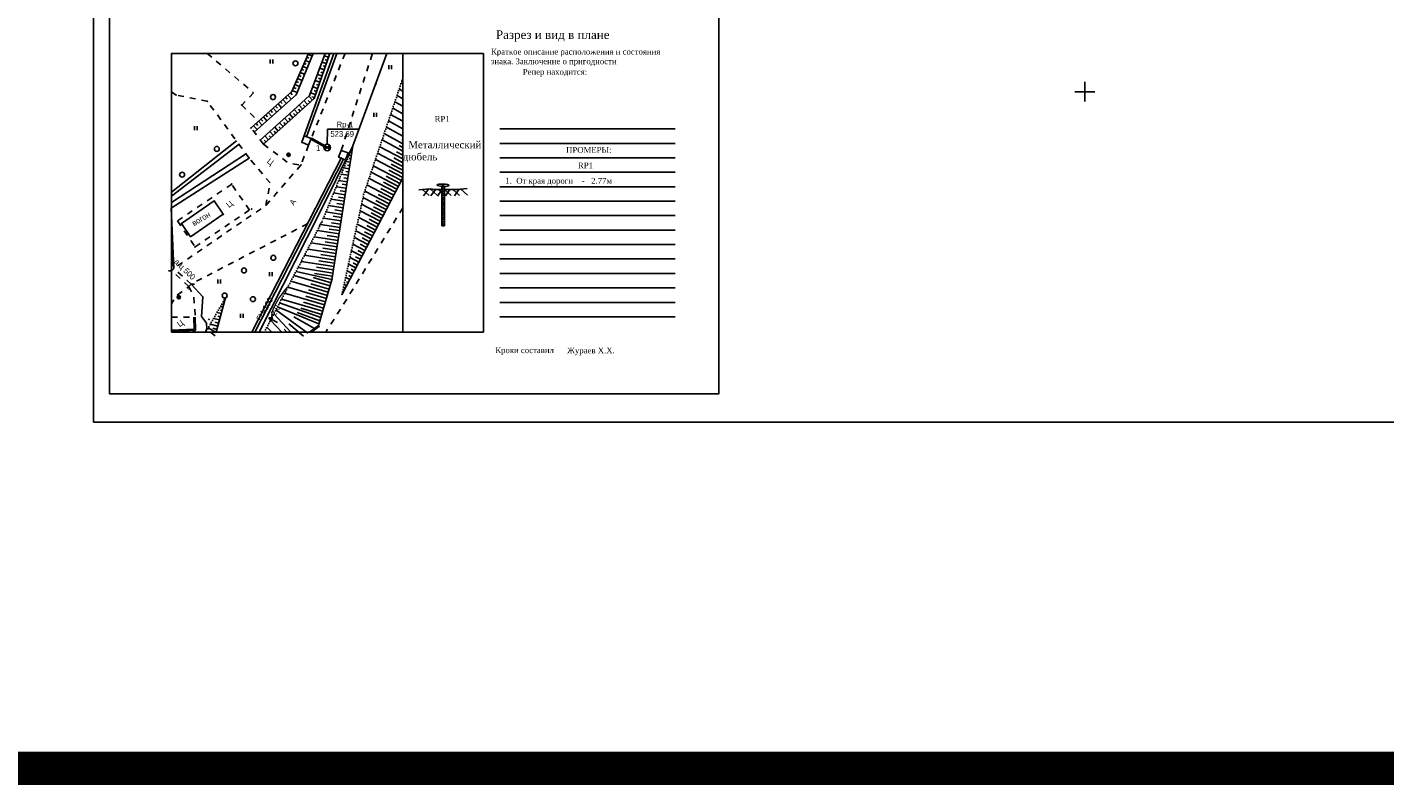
# Model space of a CAD drawing. Header units: millimetres. Extents: x 767170 to 66149698, y -983507 to 2493658.
# Tile 2 of 256: x 1191033 to 1396462, y -983507 to -868821. Entities that reach past the tile are written whole.
import ezdxf

# ---------------------------------------------------------------- set-up
doc = ezdxf.new("R2010")
doc.units = ezdxf.units.MM
for name, pattern in [('Д_ТРОТ_ТРУБА', [3, 1.5, -1.5]), ('ДОРОГИ_СТРОЯЩ', [9, 8, -1]), ('Контура низ откосов  Штриховая 0.1-0.5 - - - - - - -', [0.6, 0.1, -0.5])]:
    doc.linetypes.add(name, pattern=pattern)
for name, color, linetype in [('(001) Сетка', 92, 'Continuous'), ('(002) Рамка', 7, 'Continuous'), ('(022) Возд. Линии', 7, 'Continuous'), ('(025) Дорога', 7, 'Continuous'), ('(038) Деревья', 7, 'Continuous'), ('Кроки', 250, 'Continuous')]:
    doc.layers.add(name, color=color, linetype=linetype)
doc.styles.add('BM-431', font='txt')
doc.styles.add('D-431', font='txt')
doc.styles.add('S', font='txtwr', dxfattribs={"oblique": 15})
doc.styles.get("Standard").update_dxf_attribs({"font": 'isocpeui.ttf'})
doc.linetypes.add('GAZ_VOZDUSH', pattern='A,1,-2,["~",Standard,S=3,R=0,X=-1.5,Y=-1.5],-1,10', length=14)
doc.linetypes.add('ОГРАДА_БЕТ', pattern='A,4,["|",Standard,S=0.8,R=0,X=0,Y=-0.8],4', length=8)
doc.linetypes.add('ОТКОСЫ_НЕУКР', pattern='A,0.5,["|",Standard,S=1.2,R=0,X=0,Y=-1.2],1,["|",Standard,S=0.5,R=0,X=0,Y=-0.5],0.5', length=2)
doc.linetypes.add('ОТКОСЫ_НЕУКР1', pattern='A,0.5,["|",Standard,S=-1.2,R=0,X=0,Y=1.2],1,["|",Standard,S=-0.5,R=0,X=0,Y=0.5],0.5', length=2)

# ---------------------------------------------------------------- blocks, each defined once
blk = doc.blocks.new('Setka')
at = {"layer": '(001) Сетка'}
for p, q in [((-1.5, 0), (1.5, 0)), ((0, 1.5), (0, -1.5))]:
    blk.add_line(p, q, dxfattribs=at)
blk = doc.blocks.new('d-flat-6-flat-1')
at = {"layer": '(038) Деревья'}
blk.add_ellipse((0, 0), major_axis=(0.265, 0.265), ratio=1, start_param=5.497787, end_param=11.780972, dxfattribs=at)
blk = doc.blocks.new('d-flat-5-flat-1')
at = {"layer": '(038) Деревья'}
blk.add_ellipse((0, 0), major_axis=(0.265, 0.265), ratio=1, start_param=5.497787, end_param=11.780972, dxfattribs=at)
blk = doc.blocks.new('d-flat-4-flat-1')
at = {"layer": '(038) Деревья'}
blk.add_ellipse((0, 0), major_axis=(0.265, 0.265), ratio=1, start_param=5.497787, end_param=11.780972, dxfattribs=at)
blk = doc.blocks.new('d-flat-3-flat-1')
at = {"layer": '(038) Деревья'}
blk.add_ellipse((0, 0), major_axis=(0.265, 0.265), ratio=1, start_param=5.497787, end_param=11.780972, dxfattribs=at)
blk = doc.blocks.new('d-flat-2-flat-1')
at = {"layer": '(038) Деревья'}
blk.add_ellipse((0, 0), major_axis=(0.265, 0.265), ratio=1, start_param=5.497787, end_param=11.780972, dxfattribs=at)
blk = doc.blocks.new('d-flat-1-flat-1')
at = {"layer": '(038) Деревья'}
blk.add_ellipse((0, 0), major_axis=(0.265, 0.265), ratio=1, start_param=5.497787, end_param=11.780972, dxfattribs=at)
blk = doc.blocks.new('I04010-flat-7-flat-1')
at = {"layer": 'Кроки'}
for p, q in [((-0.21, 0), (-0.21, 0.6)), ((0.19, 0.6), (0.19, 0))]:
    blk.add_line(p, q, dxfattribs=at)
blk = doc.blocks.new('I04010-flat-6-flat-1')
at = {"layer": 'Кроки'}
for p, q in [((-0.21, 0), (-0.21, 0.6)), ((0.19, 0.6), (0.19, 0))]:
    blk.add_line(p, q, dxfattribs=at)
blk = doc.blocks.new('wef-flat-1-flat-1')
at = {"layer": '(025) Дорога', "linetype": 'Д_ТРОТ_ТРУБА'}
blk.add_hatch(color=7, dxfattribs=at).paths.add_polyline_path([(-1295647.59, -1831919.31), (-1295647.34, -1831918.87), (-1295647.9, -1831918.85)])
at = {"layer": '(022) Возд. Линии', "color": 7}
for points in [[(-1295647.9, -1831918.85), (-1295647.59, -1831919.31)], [(-1295646.59, -1831919.58), (-1295647.47, -1831919.09)]]:
    blk.add_lwpolyline(points, dxfattribs=at)
at = {"layer": '(025) Дорога', "color": 7, "linetype": 'Д_ТРОТ_ТРУБА'}
blk.add_lwpolyline([(-1295647.59, -1831919.31), (-1295647.34, -1831918.87), (-1295647.9, -1831918.85), (-1295647.59, -1831919.31)], close=True, dxfattribs=at)
blk.add_lwpolyline([(-1295647.59, -1831919.31), (-1295647.34, -1831918.87)], dxfattribs=at)
blk = doc.blocks.new('I04010-flat-5-flat-1')
at = {"layer": 'Кроки'}
for p, q in [((-0.21, 0), (-0.21, 0.6)), ((0.19, 0.6), (0.19, 0))]:
    blk.add_line(p, q, dxfattribs=at)
blk = doc.blocks.new('I04010-flat-4-flat-1')
at = {"layer": 'Кроки'}
for p, q in [((-0.21, 0), (-0.21, 0.6)), ((0.19, 0.6), (0.19, 0))]:
    blk.add_line(p, q, dxfattribs=at)
blk = doc.blocks.new('I04010-flat-3-flat-1')
at = {"layer": 'Кроки'}
for p, q in [((-0.21, 0), (-0.21, 0.6)), ((0.19, 0.6), (0.19, 0))]:
    blk.add_line(p, q, dxfattribs=at)
blk = doc.blocks.new('I04010-flat-2-flat-1')
at = {"layer": 'Кроки'}
for p, q in [((-0.21, 0), (-0.21, 0.6)), ((0.19, 0.6), (0.19, 0))]:
    blk.add_line(p, q, dxfattribs=at)
blk = doc.blocks.new('I04010-flat-1-flat-1')
at = {"layer": 'Кроки'}
for p, q in [((-0.21, 0), (-0.21, 0.6)), ((0.19, 0.6), (0.19, 0))]:
    blk.add_line(p, q, dxfattribs=at)
blk = doc.blocks.new('U1061-flat-8')
at = {"layer": 'Кроки'}
blk.add_circle((0, 0), 0.25, dxfattribs=at)
at = {"color": 4, "oblique": 15}
blk.add_attdef('Z', (0.8, -0.5), '', height=1, dxfattribs=at)
blk = doc.blocks.new('U1061-flat-9')
at = {"layer": 'Кроки'}
blk.add_circle((0, 0), 0.25, dxfattribs=at)
at = {"color": 4, "oblique": 15}
blk.add_attdef('Z', (0.8, -0.5), '', height=1, dxfattribs=at)
blk = doc.blocks.new('I00110-flat-9')
h = blk.add_hatch(color=7)
edge = h.paths.add_edge_path()
edge.add_line((0.35, 0.35), (0, 0))
edge.add_line((0, 0), (0.35, -0.35))
edge.add_arc((0, 0), 0.5, 315, 405)
edge = h.paths.add_edge_path()
edge.add_line((-0.35, -0.35), (0, 0))
edge.add_line((0, 0), (-0.35, 0.35))
edge.add_arc((0, 0), 0.5, 135, 225)
at = {"color": 7}
for points in [[(0, 0), (-0.35, 0.35, 0.414214), (-0.35, -0.35)], [(0, 0), (0.35, -0.35, 0.414214), (0.35, 0.35)]]:
    blk.add_lwpolyline(points, format="xyb", close=True, dxfattribs=at)
blk.add_lwpolyline([(0.01, 0), (0.01, 0)], dxfattribs=at)
at = {"layer": 'Кроки'}
blk.add_circle((0, 0), 0.5, dxfattribs=at)
at = {"color": 4, "linetype": 'Continuous', "style": 'S', "oblique": 15}
blk.add_attdef('G', (0.69, 0.11), '', height=1, dxfattribs=at)
at = {"color": 4, "style": 'S', "oblique": 15}
blk.add_attdef('Z', (0.74, -1.15), '', height=1, dxfattribs=at)
blk = doc.blocks.new('d-flat-58')
at = {"layer": '(038) Деревья'}
blk.add_ellipse((0, 0), major_axis=(0.265, 0.265), ratio=1, start_param=5.497787, end_param=11.780972, dxfattribs=at)
blk = doc.blocks.new('d-flat-59')
at = {"layer": '(038) Деревья'}
blk.add_ellipse((0, 0), major_axis=(0.265, 0.265), ratio=1, start_param=5.497787, end_param=11.780972, dxfattribs=at)
blk = doc.blocks.new('A$C27c3a978')
at = {"layer": '(002) Рамка', "color": 0, "ltscale": 600}
blk.add_lwpolyline([(-311715, -223050), (238285, -223050), (238285, 226950), (-311715, 226950)], close=True, dxfattribs=at)
at = {"layer": 'Кроки', "linetype": 'Д_ТРОТ_ТРУБА', "ltscale": 600}
for p, q in [((-294501, -167252), (-287491, -173213)), ((-299226, -173552), (-299892, -173084)), ((-294493, -174502), (-299226, -173552)), ((-288164, -183084), (-294493, -174502)), ((-287491, -173213), (-289281, -175061)), ((-289281, -175061), (-286745, -177528)), ((-286745, -177528), (-287858, -178520)), ((-284980, -186859), (-288164, -183084)), ((-285631, -190274), (-284980, -186859))]:
    blk.add_line(p, q, dxfattribs=at)
at = {"layer": 'Кроки', "ltscale": 600}
for p, q in [((-279004, -168576), (-279643, -168298)), ((-279129, -167980), (-279444, -167842)), ((-278625, -167658), (-279246, -167387)), ((-276790, -167617), (-276164, -167833)), ((-276645, -168193), (-276327, -168303)), ((-276309, -167256), (-276002, -167362)), ((-279762, -170412), (-280436, -170119)), ((-279905, -169808), (-280238, -169664)), ((-279383, -169494), (-280039, -169208)), ((-279517, -168894), (-279841, -168753)), ((-277827, -170418), (-277140, -170655)), ((-277481, -169484), (-276815, -169714)), ((-277316, -170068), (-276978, -170185)), ((-277135, -168550), (-276490, -168774)), ((-276980, -169131), (-276652, -169244)), ((-281069, -172552), (-281428, -172395)), ((-280520, -172249), (-281229, -171940)), ((-280681, -171637), (-281031, -171485)), ((-280141, -171331), (-280833, -171029)), ((-280293, -170723), (-280634, -170574)), ((-278518, -172285), (-277791, -172537)), ((-278173, -171352), (-277466, -171596)), ((-277987, -171942), (-277628, -172066)), ((-277651, -171005), (-277303, -171126)), ((-264907, -171827), (-265133, -171703)), ((-283143, -174853), (-283409, -174554)), ((-282506, -174821), (-283038, -174224)), ((-282401, -174192), (-282667, -173893)), ((-281764, -174160), (-282297, -173563)), ((-281660, -173531), (-281926, -173232)), ((-280899, -173167), (-281626, -172851)), ((-279869, -174398), (-279330, -174989)), ((-279232, -174358), (-278963, -174653)), ((-279134, -173727), (-278595, -174318)), ((-278864, -173219), (-278117, -173478)), ((-278677, -173810), (-278279, -173948)), ((-278323, -172880), (-277954, -173007)), ((-264907, -175237), (-266103, -174578)), ((-264907, -174101), (-265779, -173619)), ((-264907, -172964), (-265456, -172661)), ((-285367, -176836), (-285633, -176537)), ((-284730, -176804), (-285263, -176207)), ((-284626, -176175), (-284892, -175876)), ((-283989, -176143), (-284521, -175546)), ((-283884, -175514), (-284150, -175215)), ((-283247, -175482), (-283780, -174885)), ((-282072, -176407), (-281537, -177001)), ((-281439, -176370), (-281169, -176666)), ((-281340, -175739), (-280801, -176331)), ((-280703, -175700), (-280433, -175995)), ((-280605, -175069), (-280066, -175660)), ((-279968, -175029), (-279698, -175324)), ((-264907, -177510), (-266749, -176494)), ((-264907, -176374), (-266426, -175536)), ((-286955, -178786), (-287487, -178189)), ((-286850, -178157), (-287116, -177859)), ((-286213, -178126), (-286745, -177528)), ((-286109, -177497), (-286375, -177198)), ((-285472, -177465), (-286004, -176867)), ((-284292, -178405), (-283756, -178999)), ((-283654, -178369), (-283386, -178666)), ((-283552, -177739), (-283016, -178333)), ((-282914, -177703), (-282647, -178000)), ((-282812, -177073), (-282277, -177667)), ((-282174, -177037), (-281907, -177334)), ((-276327, -178717), (-271544, -178717)), ((-264907, -179783), (-267396, -178411)), ((-264907, -178647), (-267073, -177453)), ((-285873, -180367), (-285606, -180665)), ((-285771, -179737), (-285236, -180332)), ((-285134, -179701), (-284866, -179999)), ((-285031, -179071), (-284496, -179666)), ((-284394, -179035), (-284126, -179333)), ((-264907, -182056), (-268043, -180327)), ((-264907, -180920), (-267719, -179369)), ((-264907, -180352), (-265052, -180271)), ((-272701, -182722), (-273050, -182668)), ((-272624, -182228), (-272740, -182210)), ((-272547, -181735), (-272663, -181716)), ((-264907, -184350), (-268727, -182355)), ((-264907, -183227), (-268405, -181400)), ((-264907, -182665), (-265872, -182161)), ((-264907, -181488), (-265454, -181186)), ((-273008, -184697), (-273823, -184570)), ((-272854, -183709), (-273437, -183619)), ((-272931, -184203), (-273281, -184149)), ((-272778, -183216), (-273010, -183179)), ((-265113, -186488), (-269371, -184264)), ((-264907, -185473), (-269049, -183309)), ((-264907, -184911), (-266655, -183998)), ((-264907, -183788), (-266263, -183080)), ((-273316, -186672), (-274597, -186472)), ((-273162, -185684), (-274210, -185521)), ((-273239, -186178), (-273822, -186087)), ((-273085, -185191), (-273551, -185118)), ((-266034, -188252), (-270015, -186173)), ((-265573, -187370), (-269693, -185219)), ((-265804, -187811), (-267829, -186754)), ((-265343, -186929), (-267437, -185835)), ((-264882, -186047), (-267046, -184917)), ((-273624, -188647), (-275371, -188375)), ((-273470, -187659), (-274984, -187423)), ((-273547, -188153), (-274362, -188026)), ((-273393, -187166), (-274092, -187057)), ((-266955, -190017), (-270659, -188083)), ((-266495, -189135), (-270337, -187128)), ((-266725, -189576), (-268612, -188591)), ((-266264, -188694), (-268220, -187672)), ((-273932, -190622), (-276144, -190277)), ((-273778, -189634), (-275758, -189326)), ((-274009, -191116), (-275173, -190934)), ((-273855, -190128), (-274903, -189965)), ((-273701, -189141), (-274633, -188995)), ((-267877, -191781), (-271151, -190072)), ((-267416, -190899), (-270933, -189063)), ((-267647, -191340), (-269344, -190454)), ((-267186, -190458), (-269003, -189509)), ((-274240, -192597), (-276918, -192179)), ((-274086, -191609), (-276531, -191228)), ((-274317, -193091), (-275714, -192873)), ((-274163, -192103), (-275444, -191903)), ((-269259, -194428), (-271806, -193098)), ((-268798, -193546), (-271587, -192089)), ((-268338, -192664), (-271369, -191081)), ((-268568, -193105), (-270023, -192345)), ((-268107, -192223), (-269684, -191399)), ((-274702, -195559), (-278317, -194996)), ((-274548, -194572), (-277828, -194060)), ((-274394, -193584), (-277339, -193125)), ((-274625, -195066), (-276349, -194797)), ((-274471, -194078), (-276027, -193835)), ((-270181, -196193), (-272242, -195116)), ((-269720, -195310), (-272024, -194107)), ((-269489, -194869), (-270702, -194236)), ((-269029, -193987), (-270363, -193290)), ((-275009, -197534), (-279295, -196866)), ((-274856, -196547), (-278806, -195931)), ((-274932, -197041), (-276992, -196720)), ((-274779, -196053), (-276670, -195758)), ((-271102, -197957), (-272678, -197134)), ((-270641, -197075), (-272460, -196125)), ((-270872, -197516), (-271720, -197073)), ((-270411, -196634), (-271381, -196127)), ((-269950, -195752), (-271042, -195182)), ((-275317, -199509), (-280273, -198737)), ((-275163, -198522), (-279784, -197801)), ((-275240, -199016), (-277635, -198642)), ((-275086, -198028), (-277313, -197681)), ((-272023, -199722), (-273115, -199152)), ((-271563, -198839), (-272897, -198143)), ((-271793, -199281), (-272399, -198964)), ((-271332, -198398), (-272060, -198018)), ((-275903, -202444), (-281373, -200840)), ((-275625, -201484), (-281069, -200258)), ((-275471, -200497), (-280762, -199672)), ((-275763, -201964), (-278450, -201177)), ((-275548, -200990), (-278278, -200565)), ((-275394, -200003), (-277956, -199604)), ((-272945, -201486), (-273551, -201170)), ((-272484, -200604), (-273333, -200161)), ((-272714, -201045), (-273078, -200855)), ((-272254, -200163), (-272739, -199909)), ((-276466, -204362), (-282318, -202646)), ((-276185, -203403), (-281845, -201743)), ((-276325, -203882), (-279203, -203039)), ((-276044, -202923), (-278827, -202108)), ((-273866, -203251), (-273988, -203187)), ((-273406, -202368), (-273769, -202178)), ((-273636, -202810), (-273757, -202746)), ((-273175, -201927), (-273418, -201801)), ((-292002, -205200), (-292126, -205166)), ((-291872, -204722), (-291996, -204688)), ((-277309, -207239), (-283555, -205013)), ((-277028, -206280), (-283262, -204452)), ((-276747, -205321), (-282790, -203549)), ((-276888, -205801), (-279957, -204901)), ((-276606, -204842), (-279580, -203970)), ((-292651, -207587), (-293524, -207349)), ((-292392, -206632), (-293015, -206462)), ((-292521, -207109), (-292895, -207008)), ((-292262, -206155), (-292511, -206087)), ((-292132, -205677), (-292505, -205575)), ((-281831, -209422), (-284409, -206646)), ((-279287, -209602), (-284111, -206075)), ((-277590, -208198), (-283854, -205584)), ((-278282, -208868), (-281399, -207143)), ((-277450, -207719), (-280873, -206444)), ((-277169, -206760), (-280333, -205832)), ((-294586, -209422), (-294670, -209347)), ((-293171, -209497), (-294353, -208793)), ((-292911, -208542), (-294033, -208236)), ((-293301, -209974), (-294025, -209459)), ((-293041, -209019), (-293664, -208850)), ((-292781, -208064), (-293280, -207929)), ((-284748, -209422), (-285483, -208699)), ((-283216, -209422), (-284919, -207621)), ((-282471, -209422), (-282880, -208970)), ((-279919, -210064), (-282176, -208186))]:
    blk.add_line(p, q, dxfattribs=at)
at = {"layer": 'Кроки', "lineweight": -2, "ltscale": 600}
blk.add_lwpolyline([(-309263, -153195), (-309263, -218793), (-217114, -218793), (-217114, -153195)], close=True, dxfattribs=at)
at = {"layer": 'Кроки', "linetype": 'Continuous', "ltscale": 600}
for points in [[(-264907, -167252), (-299892, -167252), (-299892, -209422), (-264907, -209422), (-264907, -167252)], [(-262497, -187887), (-260778, -187759), (-260044, -187842), (-258979, -187842)], [(-261933, -187845), (-260934, -188740)], [(-261041, -187779), (-261789, -188802)], [(-260778, -187759), (-259671, -188737)], [(-259966, -187842), (-260668, -188802)], [(-258979, -187903), (-259669, -188847)], [(-259512, -187842), (-258979, -188319)], [(-258615, -187042), (-258979, -187253)], [(-258615, -187367), (-258979, -187578)], [(-258615, -187692), (-258979, -187903)], [(-258615, -188017), (-258979, -188228)], [(-258615, -188342), (-258979, -188553)], [(-258615, -188667), (-258979, -188878)], [(-258615, -188993), (-258979, -189203)], [(-258615, -187842), (-256725, -187842), (-255148, -187712)], [(-258615, -187842), (-257616, -188737)], [(-257780, -187858), (-258470, -188802)], [(-257315, -187842), (-256316, -188737)], [(-256387, -187814), (-257109, -188802)], [(-256110, -187791), (-255111, -188687)], [(-258615, -189318), (-258979, -189529)], [(-258615, -189643), (-258979, -189854)], [(-258615, -189968), (-258979, -190179)], [(-258615, -190293), (-258979, -190504)], [(-258615, -190618), (-258979, -190829)], [(-258615, -190943), (-258979, -191154)], [(-258615, -191268), (-258979, -191479)], [(-258615, -191593), (-258979, -191804)], [(-258615, -191918), (-258979, -192129)], [(-258615, -192244), (-258979, -192454)], [(-258615, -192569), (-258979, -192780)], [(-258979, -192807), (-258802, -193337), (-258615, -192807)]]:
    blk.add_lwpolyline(points, dxfattribs=at)
at = {"layer": 'Кроки', "ltscale": 600}
for points in [[(-279187, -167252), (-281708, -173038), (-287858, -178520)], [(-285976, -180998), (-281502, -176970), (-278321, -174068), (-275963, -167252)], [(-278762, -180134), (-279180, -181136), (-280175, -180685)], [(-272470, -181241), (-275629, -201507), (-277652, -208408), (-279041, -209422)], [(-274234, -183098), (-273865, -183233)], [(-264907, -186094), (-274097, -203692)], [(-293474, -189569), (-292078, -191596), (-297019, -194999), (-298415, -192972), (-293474, -189569)], [(-291742, -204245), (-293151, -209422)], [(-296305, -207185), (-296290, -209164), (-299875, -209321), (-299892, -209357)], [(-296505, -207187), (-296492, -208973), (-299892, -209122)]]:
    blk.add_lwpolyline(points, dxfattribs=at)
at = {"layer": 'Кроки', "color": 3, "ltscale": 600}
for points in [[(-278457, -167252), (-281044, -173518), (-287325, -179117)], [(-286511, -180403), (-282040, -176377), (-279010, -173614), (-276655, -167252)], [(-299892, -188838), (-289692, -181011)], [(-288690, -182492), (-299892, -189800)], [(-299892, -197830), (-299550, -199781)], [(-299887, -200150), (-299892, -200131)], [(-296938, -202164), (-295146, -204082), (-295381, -207048), (-294634, -208101), (-294537, -208896), (-294782, -209422)], [(-296796, -209422), (-296290, -209164)]]:
    blk.add_lwpolyline(points, dxfattribs=at)
at = {"layer": 'Кроки', "linetype": 'GAZ_VOZDUSH', "ltscale": 600, "flags": 128}
blk.add_lwpolyline([(-267330, -167252), (-272470, -181241), (-277567, -191548), (-286619, -209422)], dxfattribs=at)
at = {"layer": 'Кроки', "ltscale": 600, "flags": 128}
for points in [[(-275329, -167252), (-280175, -180685), (-279180, -181136), (-278762, -180134), (-279836, -179746)], [(-287279, -209422), (-273865, -183233)]]:
    blk.add_lwpolyline(points, dxfattribs=at)
at = {"layer": 'Кроки', "linetype": 'ОГРАДА_БЕТ', "ltscale": 600, "flags": 128}
for points in [[(-274904, -167252), (-279460, -179882)], [(-287727, -209422), (-274234, -183098), (-274625, -182942), (-274223, -181928), (-273189, -182308), (-273569, -183342), (-273865, -183233)]]:
    blk.add_lwpolyline(points, dxfattribs=at)
at = {"layer": 'Кроки', "linetype": 'Д_ТРОТ_ТРУБА', "ltscale": 600, "flags": 128}
for points in [[(-273648, -167252), (-278762, -180134)], [(-274223, -181928), (-269507, -167252)], [(-285976, -180998), (-282323, -183749), (-281237, -184038), (-280319, -184140)], [(-279180, -181136), (-280319, -184140)], [(-280319, -184140), (-285631, -190274), (-299550, -199781), (-299887, -200150), (-299892, -200153)], [(-264907, -190619), (-273085, -203959), (-276571, -209422)], [(-279342, -193063), (-279445, -193088), (-296938, -202164), (-297275, -202533), (-299201, -203931), (-299892, -205172)], [(-297275, -202533), (-296530, -204024), (-296305, -207185)], [(-299892, -207166), (-297416, -207194), (-296305, -207185)]]:
    blk.add_lwpolyline(points, dxfattribs=at)
at = {"layer": 'Кроки', "lineweight": -2, "ltscale": 600}
for points in [[(-264907, -209422), (-252724, -209422), (-252724, -167252)], [(-250225, -178687), (-223674, -178687)], [(-250225, -180874), (-223674, -180874)], [(-250225, -183061), (-223674, -183061)], [(-250225, -185247), (-223674, -185247)], [(-250225, -187434), (-223674, -187434)], [(-250225, -189620), (-223674, -189620)], [(-250225, -191807), (-223674, -191807)], [(-250225, -193994), (-223674, -193994)], [(-250225, -196180), (-223674, -196180)], [(-250225, -198367), (-223674, -198367)], [(-250225, -200553), (-223674, -200553)], [(-250225, -202740), (-223674, -202740)], [(-250225, -204927), (-223674, -204927)], [(-250225, -207113), (-223674, -207113)]]:
    blk.add_lwpolyline(points, dxfattribs=at)
at = {"layer": 'Кроки', "color": 7, "ltscale": 600, "flags": 128}
blk.add_lwpolyline([(-264907, -167252), (-252724, -167252)], dxfattribs=at)
at = {"layer": 'Кроки', "linetype": 'Контура низ откосов  Штриховая 0.1-0.5 - - - - - - -', "ltscale": 600}
for points in [[(-274097, -203692), (-270831, -188591), (-265010, -171339), (-264907, -170890)], [(-272470, -181241), (-277175, -192811), (-285861, -209422)], [(-291742, -204245), (-294714, -209422)]]:
    blk.add_lwpolyline(points, dxfattribs=at)
at = {"layer": 'Кроки', "linetype": 'Д_ТРОТ_ТРУБА', "ltscale": 600}
for points in [[(-285976, -180998), (-287858, -178520)], [(-300344, -200151), (-299887, -200150), (-299550, -199781), (-299633, -199280)], [(-297275, -202533), (-299887, -200150)], [(-296938, -202164), (-299550, -199781)], [(-297234, -202988), (-297275, -202533), (-296938, -202164), (-296432, -202201)]]:
    blk.add_lwpolyline(points, dxfattribs=at)
at = {"layer": 'Кроки', "color": 0, "ltscale": 600, "flags": 128}
blk.add_lwpolyline([(-276327, -178717), (-276349, -180994)], dxfattribs=at)
at = {"layer": 'Кроки', "linetype": 'ОТКОСЫ_НЕУКР', "ltscale": 600}
for points in [[(-299892, -188262), (-290092, -180470)], [(-299887, -200150), (-299892, -200136)], [(-278721, -209422), (-277599, -208604)]]:
    blk.add_lwpolyline(points, dxfattribs=at)
at = {"layer": 'Кроки', "color": 1, "lineweight": 50, "ltscale": 600, "flags": 128}
blk.add_lwpolyline([(-278762, -180134), (-276349, -181494)], dxfattribs=at)
at = {"layer": 'Кроки', "linetype": 'ОТКОСЫ_НЕУКР1', "ltscale": 600}
blk.add_lwpolyline([(-299550, -199781), (-299964, -190666), (-288164, -183084)], dxfattribs=at)
at = {"layer": 'Кроки', "linetype": 'Д_ТРОТ_ТРУБА', "ltscale": 600}
blk.add_lwpolyline([(-296330, -196534), (-288128, -190972), (-290797, -187036), (-298999, -192598)], close=True, dxfattribs=at)
at = {"layer": 'Кроки', "linetype": 'Continuous', "ltscale": 600}
blk.add_lwpolyline([(-258984, -187389), (-258620, -187389), (-258620, -193337), (-258984, -193337)], close=True, dxfattribs=at)
at = {"layer": 'Кроки', "color": 42, "linetype": 'Continuous', "lineweight": 0, "ltscale": 600}
for points in [[(-277557, -193542), (-277454, -193174), (-277378, -192993), (-277325, -192936), (-277298, -192930), (-277265, -192940), (-277252, -192958)], [(-284718, -207238), (-284737, -207110), (-284668, -206425), (-284439, -205757), (-284087, -205054), (-283666, -204362), (-283230, -203729), (-282833, -203202), (-282530, -202827), (-282374, -202653), (-282294, -202600)]]:
    blk.add_lwpolyline(points, dxfattribs=at)
at = {"layer": 'Кроки', "linetype": 'Continuous'}
blk.add_ellipse((-258795, -187207), major_axis=(925, -39), ratio=0.1969279, dxfattribs=at)
at = {"layer": 'Кроки', "color": 7, "linetype": 'ByBlock', "lineweight": -2}
for p in [(-268980, -171875), (-265010, -171339), (-299226, -173552), (-294493, -174502), (-281708, -173038), (-278321, -174068), (-289281, -175061), (-287858, -178520), (-290184, -180543), (-280175, -180685), (-278762, -180134), (-285976, -180998), (-282197, -182593), (-276342, -181494), (-288164, -183084), (-280319, -184140), (-274234, -183098), (-290797, -187036), (-270831, -188591), (-293474, -189569), (-287792, -190801), (-292078, -191596), (-279445, -193088), (-277175, -192811), (-296330, -196534), (-299719, -199966), (-275629, -201507), (-298809, -204152), (-274097, -203692), (-294252, -207518), (-277599, -208604)]:
    blk.add_point(p, dxfattribs=at)
at = {"layer": '(001) Сетка', "xscale": 1000, "yscale": 1000, "zscale": 1000}
blk.add_blockref('Setka', (-161715, -173050), dxfattribs=at)
at = {"layer": '(022) Возд. Линии', "xscale": 1000, "yscale": 1000, "zscale": 1000}
for name, p in [('I04010-flat-6-flat-1', (-284775, -168786)), ('d-flat-58', (-281151, -168753)), ('I04010-flat-2-flat-1', (-266791, -169610)), ('d-flat-1-flat-1', (-284542, -173857)), ('I04010-flat-1-flat-1', (-269092, -176828)), ('I04010-flat-7-flat-1', (-296228, -178867)), ('d-flat-2-flat-1', (-293048, -181710)), ('U1061-flat-9', (-282197, -182593)), ('I00110-flat-9', (-276349, -181494)), ('d-flat-3-flat-1', (-298297, -185606)), ('d-flat-4-flat-1', (-284498, -198187)), ('d-flat-5-flat-1', (-288933, -200097)), ('I04010-flat-5-flat-1', (-284854, -200971)), ('I04010-flat-4-flat-1', (-292686, -202081)), ('U1061-flat-8', (-298809, -204152)), ('d-flat-59', (-291863, -203907)), ('d-flat-6-flat-1', (-287585, -204447)), ('I04010-flat-3-flat-1', (-289247, -207288)), ('wef-flat-1-flat-1', (1295362739, 1831711587))]:
    blk.add_blockref(name, p, dxfattribs=at)
at = {"layer": 'Кроки', "style": 'D-431'}
for s, p in [('Rp-1', (-274929, -178442)), ('523.69', (-275877, -179876))]:
    blk.add_text(s, height=875, dxfattribs=at).set_placement(p)
at = {"layer": 'Кроки', "color": 1, "lineweight": 50, "style": 'D-431'}
blk.add_text('1', height=875, dxfattribs=at).set_placement((-278051, -182014))
at = {"layer": 'Кроки', "linetype": 'ДОРОГИ_СТРОЯЩ', "style": 'BM-431'}
for s, rotation, p in [('Ц', 321.95055, (-285548, -183729)), ('Ц', 39.32124, (-291190, -190666)), ('A', 55.51568, (-281415, -190327)), ('Ц', 34.71983, (-298691, -208701))]:
    blk.add_text(s, height=875, rotation=rotation, dxfattribs=at).set_placement(p)
at = {"layer": 'Кроки', "style": 'BM-431'}
blk.add_text('вогон', height=880, rotation=30.58618, dxfattribs=at).set_placement((-296503, -193410))
at = {"layer": 'Кроки', "color": 0, "linetype": 'Continuous', "style": 'BM-431'}
for s, rotation, p in [('а/ц 500', 315.65749, (-299592, -198870)), ('ГН-100', 60.68936, (-286369, -207832)), ('2.0', 60.68936, (-284194, -207072))]:
    blk.add_text(s, height=875, rotation=rotation, dxfattribs=at).set_placement(p)
at = {"layer": 'Кроки', "style": 'BM-431'}
for s, insert, char_height, width, attachment_point in [('{\\fTimes New Roman|b0|i0|c204|p18;Разрез и вид в плане}', (-250832, -163762, 994), 1307.36, 24518.41, 1), ('{\\fTimes New Roman|b0|i0|c204|p18;Краткое описание расположения и состояния\\fTimes New Roman|b0|i0|c0|p18;\\P\\fTimes New Roman|b0|i0|c204|p18;знака.\\fTimes New Roman|b0|i0|c0|p18; \\fTimes New Roman|b0|i0|c204|p18;Заключение о пригодности}', (-251562, -166550), 874.642, 27832.41, 1), ('\\pi26.53,l0.8752,t3.11;{\\fTimes New Roman|b0|i0|c204|p18;                 \\fTimes New Roman|b0|i0|c0|p18; \\fTimes New Roman|b0|i0|c204|p18;Репер находится:}', (-252724, -169601), 874.642, 35610.4, 1), ('{\\fTimes New Roman|b0|i0|c0|p18;RP1}', (-260087, -176722), 874.64, 3461.23, 1), ('\\pi-2.187,l2.187,t2.559;{\\fTimes New Roman|b0|i0|c204|p18;  Металлический \\fTimes New Roman|b0|i0|c0|p18;                      \\fTimes New Roman|b0|i0|c204|p18;       дюбель}', (-264907, -180516), 1093.302, 13931.06, 1), ('{\\fTimes New Roman|b0|i0|c204|p18;ПРОМЕРЫ:}', (-240204, -181415), 874.64, 6863.01, 1), ('{\\fTimes New Roman|b0|i0|c0|p18;RP1}', (-238404, -183768), 874.64, 3461.23, 1), ('{\\fTimes New Roman|b0|i0|c204|p18;Кроки составил}', (-242048, -211738), 874.64, 24996.32, 3), ('{\\fTimes New Roman|b0|i0|c204|p18;Жураев Х.Х.}', (-240045, -211769), 874.64, 24996.32, 1)]:
    blk.add_mtext(s, dxfattribs=dict(at, insert=insert, char_height=char_height, width=width, attachment_point=attachment_point))
at = {"layer": 'Кроки', "color": 1, "insert": (-249397, -186086), "char_height": 874.642, "width": 27832.41, "attachment_point": 1, "style": 'BM-431'}
blk.add_mtext('{\\fTimes New Roman|b0|i0|c204|p18;\\C256;1.  От края дороги    \\fTimes New Roman|b0|i0|c0|p18;-\\fTimes New Roman|b0|i0|c204|p18;   \\fTimes New Roman|b0|i0|c0|p18;2.77\\fTimes New Roman|b0|i0|c204|p18;м\\P\\fTimes New Roman|b0|i0|c0|p18;\\P }', dxfattribs=at)

msp = doc.modelspace()

# ---------------------------------------------------------------- linework, layer by layer
at = {"color": 5, "const_width": 5000}
msp.add_lwpolyline([(769670.35, -316390.45), (6017589.4, -316390.45), (6017589.4, -981006.92), (769670.35, -981006.92)], close=True, dxfattribs=at)

# ---------------------------------------------------------------- next in the draw order: block references
msp.add_blockref('A$C27c3a978', (1512780.29, -705547.05))

doc.saveas('drawing.dxf')
